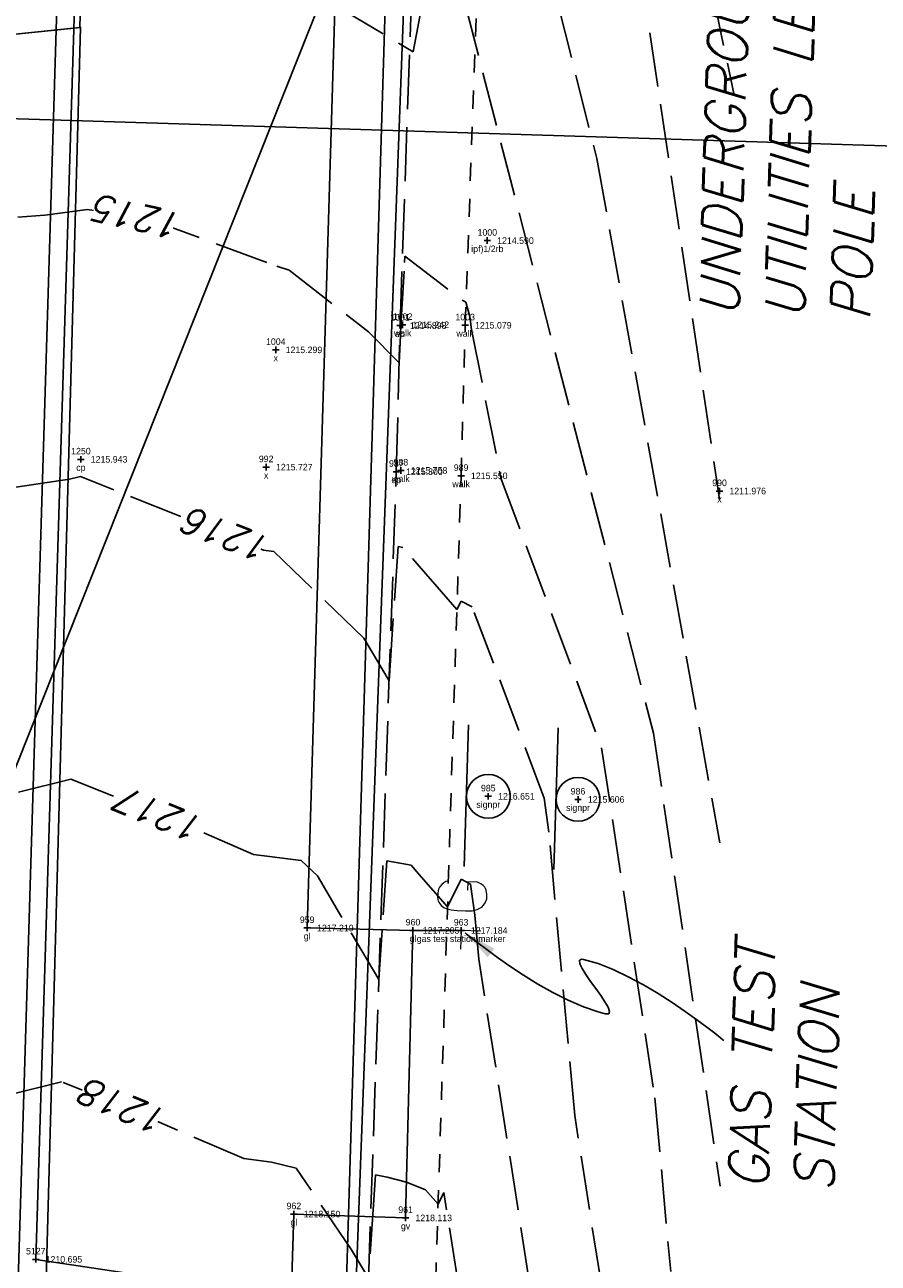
# Model space of a CAD drawing. Extents: x 2383805 to 2387584, y 226460 to 239380.
# Tile 18 of 49: x 2386893 to 2386945, y 227232 to 227307. Entities that reach past the tile are written whole.
import ezdxf
from ezdxf.enums import TextEntityAlignment as Align

# ---------------------------------------------------------------- set-up
doc = ezdxf.new("R2010")
doc.units = 0
doc.header["$LTSCALE"] = 20
doc.header["$MEASUREMENT"] = 0
doc.set_wipeout_variables(frame=1)
doc.header["$PDSIZE"] = 2
for name, pattern in [('cl20', [100, 5, -5, 80, -5, 5]), ('elecex', [0]), ('gasex', [0]), ('OhDOT_USTN3', [0.22, 0.165, -0.055]), ('OhDOT_USTN5', [0.11, 0.055, -0.055]), ('teleex', [0])]:
    doc.linetypes.add(name, pattern=pattern)
for name, color, linetype in [('0_Match_Line_Mask', 9, 'Continuous'), ('DR_X_Text', 7, 'Continuous'), ('DT_X_User_Label', 134, 'Continuous'), ('DV_X_Property_Line', 7, 'Continuous'), ('PV_X_EOP', 7, 'OhDOT_USTN3'), ('PV_X_Walk', 120, 'OhDOT_USTN5'), ('RW_X_CL_20', 6, 'cl20'), ('RW_X_PARCEL', 6, 'Continuous'), ('SN_X_Private', 40, 'Continuous'), ('SV_X_Shot_Marker', 2, 'Continuous'), ('SV_X_Text_Description', 7, 'Continuous'), ('SV_X_Text_Elevation', 7, 'Continuous'), ('SV_X_Text_Name', 7, 'Continuous'), ('UT_X_Electric', 1, 'elecex'), ('UT_X_Electric_Text', 7, 'Continuous'), ('UT_X_Gas', 2, 'gasex'), ('UT_X_Gas_Cells', 2, 'Continuous'), ('UT_X_Gas_Text', 7, 'Continuous'), ('UT_X_Telecom', 30, 'teleex')]:
    doc.layers.add(name, color=color, linetype=linetype)
doc.layers.add('DT_X_Contour_Major', color=132, linetype='OhDOT_USTN3', transparency=0.5)
doc.layers.add('DT_X_Contour_Minor', color=136, linetype='OhDOT_USTN3', transparency=0.5)
doc.styles.add('PTXT', font='TXT')
doc.styles.add('SHR', font='simplex.shx', dxfattribs={"oblique": 15})

# ---------------------------------------------------------------- blocks, each defined once
blk = doc.blocks.new('SPT9')
at = {"color": 0, "linetype": 'Continuous'}
for p, q in [((-0.5, 0), (0.5, 0)), ((0, -0.5), (0, 0.5))]:
    blk.add_line(p, q, dxfattribs=at)
blk = doc.blocks.new('SV-SIGN1')
blk.add_line((-0.4319, 0.1333), (0.4319, 0.1333))
blk.add_circle((0, 0), 0.1333)
blk = doc.blocks.new('GMRK')
at = {"layer": 'UT_X_Gas_Cells', "color": 2, "linetype": 'Continuous', "lineweight": 0}
for p, q in [((0, -0.05), (0, 0.05)), ((0, 0), (-0.0476, 0))]:
    blk.add_line(p, q, dxfattribs=at)
at = {"layer": 'UT_X_Gas_Cells', "color": 2, "linetype": 'Continuous', "lineweight": 0, "flags": 128}
blk.add_lwpolyline([(0.1238, 0.0378), (0.1228, 0.0427), (0.1199, 0.0476), (0.115, 0.0526), (0.1081, 0.0585), (0.1032, 0.0604), (0.0992, 0.0614), (0.0933, 0.0624), (0.0815, 0.0624), (0.0766, 0.0614), (0.0736, 0.0604), (0.0697, 0.0585), (0.0618, 0.0526), (0.0569, 0.0457), (0.0539, 0.0378), (0.052, 0.027), (0.05, 0.0112), (0.05, -0.0094), (0.051, -0.0262), (0.0549, -0.039), (0.0608, -0.0508), (0.0658, -0.0547), (0.0717, -0.0586), (0.0825, -0.0626), (0.0933, -0.0626), (0.1041, -0.0606), (0.1081, -0.0586), (0.112, -0.0567), (0.116, -0.0527), (0.1199, -0.0468), (0.1238, -0.038), (0.1238, -0.0134), (0.1032, -0.0134)], dxfattribs=at)

msp = doc.modelspace()

# ---------------------------------------------------------------- linework, layer by layer
at = {"layer": '0_Match_Line_Mask'}
msp.add_line((2386801.066, 227304.377), (2386985.49, 227298.689), dxfattribs=at)
at = {"layer": 'DT_X_Contour_Major', "elevation": 1215}
msp.add_lwpolyline([(2386884.18, 227294.968), (2386894.603, 227295.672), (2386897.205, 227296.023), (2386900.905, 227295.461), (2386908.746, 227292.577), (2386909.494, 227292.324), (2386914.323, 227288.579), (2386916.192, 227286.697), (2386916.255, 227287.908), (2386916.297, 227288.969), (2386916.525, 227292.79), (2386916.551, 227293.181), (2386920.113, 227290.455), (2386920.269, 227290.374), (2386920.497, 227289.516), (2386920.614, 227288.718), (2386922.395, 227279.662), (2386928.536, 227263.229), (2386931.776, 227241.924), (2386932.745, 227231.341)], dxfattribs=at)
at = {"layer": 'DT_X_Contour_Minor'}
for points, elevation in [([(2386861.943, 227365.56), (2386879.24, 227348.979), (2386886.968, 227356.423), (2386896.592, 227359.011), (2386910.489, 227358.282), (2386917.563, 227356.269), (2386922.409, 227357.305), (2386928.062, 227343.692), (2386936.585, 227303.091)], 1211), ([(2386864.203, 227343.479), (2386867.139, 227339.853), (2386879.018, 227333.102), (2386883.163, 227339.077), (2386898.223, 227344.316), (2386917.899, 227340.339), (2386918.026, 227342.326), (2386921.965, 227341.374), (2386930.824, 227311.14), (2386935.722, 227278.377)], 1212), ([(2386866.202, 227323.692), (2386879.742, 227321.741), (2386885.045, 227325.665), (2386894.743, 227327.868), (2386917.471, 227323.915), (2386917.783, 227327.392), (2386921.6, 227325.556), (2386928.238, 227299.139), (2386935.741, 227257.453)], 1213), ([(2386866.275, 227320.885), (2386873.046, 227315.601), (2386873.703, 227313.013), (2386884.175, 227310.201), (2386894.643, 227311.811), (2386912.383, 227308.413), (2386917.053, 227305.636), (2386917.877, 227310.067), (2386920.196, 227308.607), (2386931.694, 227264.136), (2386935.76, 227236.53)], 1214), ([(2386929.164, 227226.414), (2386926.896, 227240.851), (2386925.317, 227258.1), (2386925.034, 227260.164), (2386920.648, 227271.825), (2386919.971, 227272.178), (2386919.713, 227271.655), (2386919.173, 227272.276), (2386916.424, 227275.447), (2386916.133, 227275.501), (2386915.666, 227268.557), (2386915.582, 227267.32), (2386914.04, 227269.918), (2386908.547, 227275.198), (2386907.925, 227275.276), (2386906.971, 227275.687), (2386896.766, 227279.758), (2386896.101, 227279.594), (2386882.478, 227277.61)], 1216), ([(2386924.811, 227226.407), (2386921.047, 227250.361), (2386920.802, 227253.042), (2386920.543, 227254.932), (2386919.971, 227255.229), (2386919.142, 227253.544), (2386917.401, 227255.546), (2386916.934, 227256.086), (2386915.442, 227256.362), (2386915.157, 227252.129), (2386914.954, 227249.125), (2386911.209, 227255.435), (2386910.222, 227256.383), (2386907.323, 227256.746), (2386902.874, 227258.661), (2386896.193, 227261.326), (2386883.859, 227258.283)], 1217), ([(2386920.457, 227226.401), (2386918.924, 227236.155), (2386918.57, 227235.434), (2386917.804, 227236.315), (2386916.644, 227236.783), (2386915.47, 227237.089), (2386914.751, 227237.223), (2386914.649, 227235.701), (2386914.326, 227230.929), (2386913.3, 227232.657), (2386909.911, 227237.643), (2386908.416, 227238.004), (2386906.722, 227238.215), (2386898.778, 227241.635), (2386895.62, 227242.894), (2386888.342, 227241.099)], 1218)]:
    msp.add_lwpolyline(points, dxfattribs=dict(at, elevation=elevation))
at = {"layer": 'DV_X_Property_Line'}
msp.add_lwpolyline([(2387506.093, 227477.5), (2387526.215, 227441.559), (2387583.639, 227396.004), (2387574.783, 227110.498), (2387286.055, 227086.548), (2387034.619, 227065.692), (2387022.41, 227212.877), (2386894.048, 227232.079)], dxfattribs=at)
at = {"layer": 'DV_X_Property_Line', "elevation": 1233.034}
msp.add_lwpolyline([(2386832.108, 226803.674), (2386818.933, 226860.158), (2386790.417, 227041.648), (2386739.872, 227036.534), (2386730.214, 227146.878), (2386716.512, 227288.537), (2386715.788, 227296.022), (2386867.055, 227310.834), (2386896.91, 227313.758), (2386896.728, 227307.116), (2386716.512, 227288.537)], dxfattribs=at)
msp.add_lwpolyline([(2386832.117, 226803.678, -0.218949), (2386755.576, 226868.776), (2386739.898, 227036.545), (2386730.248, 227146.894), (2386716.557, 227288.554), (2386896.774, 227307.119), (2386889.773, 227052.545), (2386879.514, 227051.421), (2386880.741, 227028.624), (2386882.378, 226970.337), (2386857.852, 226967.249), (2386847.07, 226887.979), (2386831.976, 226843.384), (2386824.362, 226836.902), (2386832.11, 226803.673)], format="xyb", dxfattribs=at)
at = {"layer": 'PV_X_EOP'}
msp.add_lwpolyline([(2386930.63, 227070.033), (2386915.216, 227073.619), (2386910.724, 227073.906), (2386910.463, 227077.041), (2386911.331, 227114.087), (2386912.925, 227169.918), (2386913.306, 227176.778), (2386913.556, 227184.436), (2386913.755, 227194.581), (2386914.168, 227226.381), (2386916.022, 227280.057), (2386916.249, 227288.954), (2386917.51, 227325.02), (2386918.718, 227365.11), (2386919.731, 227402.442), (2386919.84, 227413.185), (2386920.703, 227442.912), (2386923.207, 227487.065), (2386925.055, 227515.063), (2386925.327, 227519.448), (2386928.781, 227571.086)], dxfattribs=at)
at = {"layer": 'PV_X_Walk'}
msp.add_lwpolyline([(2386915.216, 227073.619), (2386914.897, 227076.784), (2386915.156, 227114.084), (2386916.919, 227169.637), (2386917.564, 227194.576), (2386918.284, 227226.397), (2386919.971, 227279.804), (2386920.219, 227288.975), (2386921.512, 227325.191), (2386922.639, 227365.272), (2386938.213, 227362.164)], dxfattribs=at)
at = {"layer": 'RW_X_CL_20', "color": 3}
msp.add_line((2386881.136, 226843.479), (2386933.376, 228553.202), dxfattribs=at)
at = {"layer": 'RW_X_PARCEL'}
msp.add_line((2386912.932, 227229.254), (2386926.843, 227684.517), dxfattribs=at)
at = {"layer": 'SV_X_Shot_Marker'}
for p in [(2386921.569, 227294.132, 1214.59), (2386916.249, 227288.954, 1214.898), (2386916.409, 227289.004, 1215.242), (2386920.219, 227288.975, 1215.079), (2386908.676, 227287.478, 1215.299), (2386896.799, 227280.808, 1215.943), (2386908.089, 227280.335, 1215.727), (2386916.022, 227280.057, 1215.3), (2386916.301, 227280.133, 1215.758), (2386919.971, 227279.804, 1215.55), (2386935.722, 227278.879, 1211.976), (2386921.627, 227260.283, 1216.651), (2386927.096, 227260.093, 1215.606), (2386910.589, 227252.263, 1217.219), (2386917.038, 227252.117, 1217.205), (2386919.971, 227252.111, 1217.184), (2386909.78, 227234.835, 1218.15), (2386916.588, 227234.603, 1218.113), (2386894.048, 227232.079, 1210.695)]:
    msp.add_point(p, dxfattribs=at)
at = {"layer": 'UT_X_Electric'}
msp.add_lwpolyline([(2386896.58, 226749.644), (2386900.013, 226892.148), (2386908.066, 227039.189), (2386908.3, 227098.359), (2386911.586, 227177.383), (2386917.01, 227322.808), (2386921.183, 227453.488), (2386929.665, 227593.627), (2386880.021, 227707.268), (2386714.077, 227724.629)], dxfattribs=at)
at = {"layer": 'UT_X_Gas'}
for points in [[(2386910.649, 226880.552), (2386909.493, 226931.372), (2386910.16, 226990.717), (2386910.204, 226993.861), (2386911.622, 227093.449), (2386905.071, 227093.739), (2386908.021, 227179.572), (2386909.78, 227234.835), (2386916.588, 227234.603), (2386917.038, 227252.117), (2386910.589, 227252.263), (2386912.289, 227308.89), (2386914.769, 227363.711), (2386916.937, 227409.774), (2386923.408, 227588.026)], [(2386917.038, 227252.117), (2386919.971, 227252.111)]]:
    msp.add_lwpolyline(points, dxfattribs=at)
at = {"layer": 'UT_X_Gas_Text'}
msp.add_lwpolyline([(2386920.217, 227251.969), (2386920.309, 227251.893), (2386920.573, 227251.682), (2386920.989, 227251.358), (2386921.536, 227250.944), (2386922.197, 227250.463), (2386922.95, 227249.938), (2386923.777, 227249.392), (2386924.657, 227248.848), (2386925.571, 227248.329), (2386926.5, 227247.857), (2386927.424, 227247.456), (2386928.323, 227247.148), (2386928.757, 227247.036), (2386928.972, 227247.043), (2386929.019, 227247.184), (2386928.932, 227247.434), (2386928.74, 227247.768), (2386928.477, 227248.16), (2386928.175, 227248.583), (2386927.864, 227249.013), (2386927.577, 227249.424), (2386927.346, 227249.79), (2386927.203, 227250.085), (2386927.179, 227250.284), (2386927.306, 227250.361), (2386927.436, 227250.346), (2386928.315, 227250.094), (2386929.229, 227249.737), (2386930.158, 227249.297), (2386931.082, 227248.799), (2386931.982, 227248.264), (2386932.838, 227247.716), (2386933.63, 227247.178), (2386934.339, 227246.672), (2386934.946, 227246.222), (2386935.43, 227245.85), (2386935.772, 227245.579), (2386935.953, 227245.433), (2386935.976, 227245.414)], dxfattribs=at)
msp.add_solid([(2386922.001, 227251.005), (2386921.592, 227250.479), (2386920.217, 227251.969)], dxfattribs=at)
at = {"layer": 'UT_X_Telecom'}
for points in [[(2386896.58, 226749.644), (2386900.013, 226892.148), (2386908.066, 227039.189), (2386908.3, 227098.359), (2386911.586, 227177.383), (2386917.01, 227322.808), (2386921.183, 227453.489), (2386929.665, 227593.627)], [(2386911.586, 227177.383), (2386876.52, 227221.145), (2386917.01, 227322.808)]]:
    msp.add_lwpolyline(points, dxfattribs=at)

# ---------------------------------------------------------------- block references
at = {"layer": 'DR_X_Text', "xscale": 24, "yscale": 24, "zscale": 24, "rotation": 88.23333333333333}
msp.add_blockref('GMRK', (2386919.971, 227252.111), dxfattribs=at)
at = {"layer": 'SN_X_Private', "xscale": 10, "yscale": 10, "zscale": 10, "rotation": 88.23333334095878}
for p in [(2386921.627, 227260.283, 1216.651), (2386927.096, 227260.093, 1215.606)]:
    msp.add_blockref('SV-SIGN1', p, dxfattribs=at)
at = {"layer": 'SV_X_Shot_Marker', "xscale": 0.4, "yscale": 0.4, "zscale": 0.4}
for p in [(2386921.569, 227294.132, 1214.59), (2386916.249, 227288.954, 1214.898), (2386916.409, 227289.004, 1215.242), (2386920.219, 227288.975, 1215.079), (2386908.676, 227287.478, 1215.299), (2386896.799, 227280.808, 1215.943), (2386908.089, 227280.335, 1215.727), (2386916.022, 227280.057, 1215.3), (2386916.301, 227280.133, 1215.758), (2386919.971, 227279.804, 1215.55), (2386935.722, 227278.879, 1211.976), (2386921.627, 227260.283, 1216.651), (2386927.096, 227260.093, 1215.606), (2386910.589, 227252.263, 1217.219), (2386917.038, 227252.117, 1217.205), (2386919.971, 227252.111, 1217.184), (2386909.78, 227234.835, 1218.15), (2386916.588, 227234.603, 1218.113), (2386894.048, 227232.079, 1210.695)]:
    msp.add_blockref('SPT9', p, dxfattribs=at)

# ---------------------------------------------------------------- texts
at = {"layer": 'SV_X_Text_Description', "style": 'PTXT'}
for s, p in [('ipf)1/2rb', (2386921.569, 227293.432, 1214.59)), ('walk', (2386916.409, 227288.304, 1215.242)), ('ep', (2386916.249, 227288.254, 1214.898)), ('walk', (2386920.219, 227288.275, 1215.079)), ('x', (2386908.676, 227286.778, 1215.299)), ('cp', (2386896.799, 227280.108, 1215.943)), ('x', (2386908.089, 227279.635, 1215.727)), ('walk', (2386916.301, 227279.433, 1215.758)), ('ep', (2386916.022, 227279.357, 1215.3)), ('walk', (2386919.971, 227279.104, 1215.55)), ('x', (2386935.722, 227278.179, 1211.976)), ('signpr', (2386921.627, 227259.583, 1216.651)), ('signpr', (2386927.096, 227259.393, 1215.606)), ('gl', (2386910.589, 227251.563, 1217.219)), ('gl', (2386917.038, 227251.417, 1217.205)), ('gas test station marker', (2386919.971, 227251.411, 1217.184)), ('gl', (2386909.78, 227234.135, 1218.15)), ('gv', (2386916.588, 227233.903, 1218.113))]:
    msp.add_text(s, height=0.4, dxfattribs=at).set_placement(p, align=Align.CENTER)
at = {"layer": 'SV_X_Text_Elevation', "style": 'PTXT'}
for s, p in [('1214.590', (2386922.169, 227293.932, 1214.59)), ('1214.898', (2386916.849, 227288.754, 1214.898)), ('1215.242', (2386917.009, 227288.804, 1215.242)), ('1215.079', (2386920.819, 227288.775, 1215.079)), ('1215.299', (2386909.276, 227287.278, 1215.299)), ('1215.943', (2386897.399, 227280.608, 1215.943)), ('1215.727', (2386908.689, 227280.135, 1215.727)), ('1215.300', (2386916.622, 227279.857, 1215.3)), ('1215.758', (2386916.901, 227279.933, 1215.758)), ('1215.550', (2386920.571, 227279.604, 1215.55)), ('1211.976', (2386936.322, 227278.679, 1211.976)), ('1216.651', (2386922.227, 227260.083, 1216.651)), ('1215.606', (2386927.696, 227259.893, 1215.606)), ('1217.219', (2386911.189, 227252.063, 1217.219)), ('1217.205', (2386917.638, 227251.917, 1217.205)), ('1217.184', (2386920.571, 227251.911, 1217.184)), ('1218.150', (2386910.38, 227234.635, 1218.15)), ('1218.113', (2386917.188, 227234.403, 1218.113)), ('1210.695', (2386894.648, 227231.879, 1210.695))]:
    msp.add_text(s, height=0.4, dxfattribs=at).set_placement(p)
at = {"layer": 'SV_X_Text_Name', "style": 'PTXT'}
for s, p in [('1000', (2386921.569, 227294.432, 1214.59)), ('1001', (2386916.249, 227289.254, 1214.898)), ('1002', (2386916.409, 227289.304, 1215.242)), ('1003', (2386920.219, 227289.275, 1215.079)), ('1004', (2386908.676, 227287.778, 1215.299)), ('1250', (2386896.799, 227281.108, 1215.943)), ('992', (2386908.089, 227280.635, 1215.727)), ('988', (2386916.301, 227280.433, 1215.758)), ('987', (2386916.022, 227280.357, 1215.3)), ('989', (2386919.971, 227280.104, 1215.55)), ('990', (2386935.722, 227279.179, 1211.976)), ('985', (2386921.627, 227260.583, 1216.651)), ('986', (2386927.096, 227260.393, 1215.606)), ('959', (2386910.589, 227252.563, 1217.219)), ('960', (2386917.038, 227252.417, 1217.205)), ('963', (2386919.971, 227252.411, 1217.184)), ('962', (2386909.78, 227235.135, 1218.15)), ('961', (2386916.588, 227234.903, 1218.113)), ('5127', (2386894.048, 227232.379, 1210.695))]:
    msp.add_text(s, height=0.4, dxfattribs=at).set_placement(p, align=Align.CENTER)
at = {"layer": 'UT_X_Electric_Text', "insert": (2386934.495, 227289.517), "char_height": 2.4, "attachment_point": 1, "rotation": 88.23333, "style": 'SHR'}
msp.add_mtext_dynamic_manual_height_columns('UNDERGROUND UTILITIES LEAVING POLE', width=30.4913, gutter_width=12, heights=[0], dxfattribs=at)
at = {"layer": 'UT_X_Gas_Text', "insert": (2386936.262, 227236.352), "char_height": 2.4, "attachment_point": 1, "rotation": 88.23333, "style": 'SHR'}
msp.add_mtext_dynamic_manual_height_columns('GAS TEST STATION', width=23.43593, gutter_width=12, heights=[0], dxfattribs=at)

# ---------------------------------------------------------------- next in the draw order: wipeouts: each hides what was drawn before it
for points in [[(2386902.63, 227295.828), (2386897.805, 227296.968), (2386897.437, 227295.41), (2386902.262, 227294.271)], [(2386908.068, 227276.121), (2386903.512, 227277.914), (2386902.926, 227276.425), (2386907.482, 227274.632)], [(2386904, 227259.054), (2386899.269, 227260.986), (2386898.664, 227259.505), (2386903.395, 227257.573)], [(2386901.795, 227241.231), (2386897.208, 227243.15), (2386896.59, 227241.674), (2386901.178, 227239.755)]]:
    msp.add_wipeout(points).dxf.layer = 'DT_X_User_Label'

# ---------------------------------------------------------------- next in the draw order: linework, layer by layer
at = {"layer": 'DV_X_Property_Line'}
msp.add_line((2386894.048, 227232.079), (2386899.702, 227414.311), dxfattribs=at)

# ---------------------------------------------------------------- next in the draw order: texts
at = {"layer": 'DT_X_User_Label', "style": 'SHR', "oblique": 15}
for s, rotation, p in [('1215', 166.70825, (2386900.337, 227295.547)), ('1216', 158.5176, (2386905.794, 227276.156)), ('1217', 157.78827, (2386901.691, 227259.133)), ('1218', 157.29581, (2386899.487, 227241.329))]:
    msp.add_text(s, height=1.6, rotation=rotation, dxfattribs=at).set_placement(p, align=Align.MIDDLE_CENTER)

doc.saveas('drawing.dxf')
